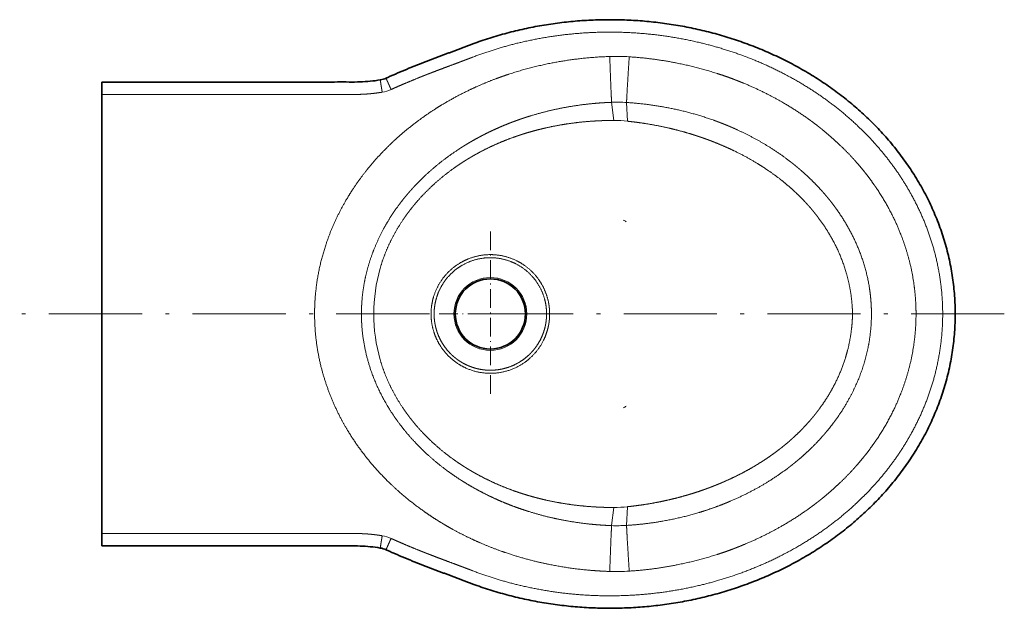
# Model space of a CAD drawing. Extents: x 34 to 379, y 43 to 279.
# Tile 1 of 7: x 131 to 258, y 43 to 118. Entities that reach past the tile are written whole.
import ezdxf

# ---------------------------------------------------------------- set-up
doc = ezdxf.new("R2010")
doc.units = 0
doc.linetypes.add('DASHDOT', pattern=[18.5, 12, -3, 0.5, -3])
doc.layers.get('0').update_dxf_attribs({"lineweight": 13})

# ---------------------------------------------------------------- blocks, each defined once
blk = doc.blocks.new('BLOCK62')
at = {"color": 7, "linetype": 'DASHDOT', "lineweight": 13}
for p, q in [((250, 53.04), (250, -53.04)), ((303.04, 0), (196.96, 0))]:
    blk.add_line(p, q, dxfattribs=at)
blk = doc.blocks.new('BLOCK63')
at = {"color": 7, "lineweight": 35, "ltscale": 0.2}
for p, q in [((0, 141.27), (0, 149.27)), ((0, -141.27), (0, -149.27))]:
    blk.add_line(p, q, dxfattribs=at)
at = {"color": 7, "lineweight": 35}
for q in [(0, 141.27), (0, -141.27)]:
    blk.add_line((0, 0), q, dxfattribs=at)
at = {"color": 7, "lineweight": 13, "ltscale": 0.293458}
for p, q in [((329.51, 124.54), (328.07, 136.19)), ((329.51, -124.54), (328.07, -136.19))]:
    blk.add_line(p, q, dxfattribs=at)
at = {"color": 7, "lineweight": 13, "ltscale": 0.30156}
for p, q in [((338.26, 124.02), (337.69, 136.07)), ((338.26, -124.02), (337.69, -136.07))]:
    blk.add_line(p, q, dxfattribs=at)
at = {"color": 7, "lineweight": 13, "ltscale": 3.6719e-05}
for p, q in [((337.49, 59.34), (337.49, 59.34)), ((337.49, -59.34), (337.49, -59.34))]:
    blk.add_line(p, q, dxfattribs=at)
at = {"color": 7, "lineweight": 13}
blk.add_circle((250, 0), 23.44, dxfattribs=at)
at = {"color": 7, "lineweight": 35}
blk.add_circle((250, 0), 22.56, dxfattribs=at)
at = {"color": 7, "lineweight": 13}
for centre, radius, start, end in [((331.07, 39.36), 126.41, 86.21025, 91.90168), ((176.66, 165.35), 22.94, 279.35384, 294.30183), ((331.64, 39.34), 96.92, 86.42059, 92.11029), ((328.77, 38.44), 86.11, 83.66806, 89.50515), ((327.32, 44.01), 18.39, 56.44178, 63.22964), ((327.32, -44.01), 18.39, 296.77036, 303.55822), ((328.77, -38.47), 86.07, 270.49368, 276.33341), ((331.64, -39.34), 96.92, 267.88971, 273.57941), ((176.66, -165.35), 22.94, 65.69817, 80.64616), ((331.07, -39.36), 126.41, 268.09832, 273.78975)]:
    blk.add_arc(centre, radius, start, end, dxfattribs=at)
at = {"color": 7, "lineweight": 35}
for centre, start, end in [((176.73, 165.35), 279.35529, 294.30374), ((176.73, -165.35), 65.69638, 80.64462)]:
    blk.add_arc(centre, 14.94, start, end, dxfattribs=at)
at = {"color": 7, "lineweight": 13}
for centre, major_axis, ratio, start_param, end_param in [((324.08, 2.8), (148.99, 4.8), 0.817545, 2.880763, 3.125166), ((324.35, -2.77), (149.27, -4.68), 0.816841, 3.157294, 3.401468)]:
    blk.add_ellipse(centre, major_axis=major_axis, ratio=ratio, start_param=start_param, end_param=end_param, dxfattribs=at)
at = {"color": 7, "lineweight": 35}
for points, knots in [([(235.96, 172.76), (239.56, 174.14), (246.81, 176.72), (257.86, 180.07), (269.05, 182.92), (280.36, 185.25), (291.75, 187.07), (303.22, 188.37), (314.74, 189.17), (326.27, 189.46), (337.81, 189.24), (349.32, 188.5), (360.79, 187.26), (372.19, 185.51), (383.5, 183.24), (394.7, 180.47), (405.75, 177.18), (416.65, 173.38), (427.36, 169.07), (437.85, 164.24), (448.1, 158.9), (458.08, 153.05), (467.75, 146.68), (477.08, 139.81), (486.03, 132.44), (494.56, 124.57), (502.63, 116.23), (510.19, 107.42), (517.22, 98.16), (523.66, 88.47), (529.47, 78.39), (534.61, 67.94), (539.04, 57.15), (542.72, 46.09), (545.62, 34.78), (547.72, 23.29), (548.98, 11.68), (549.26, 3.89), (549.26, 0)], [0, 0, 0, 0, 11.544206, 23.087244, 34.629173, 46.169916, 57.709344, 69.247372, 80.784056, 92.319504, 103.853642, 115.386458, 126.918073, 138.448772, 149.979042, 161.509615, 173.041527, 184.576189, 196.115473, 207.661659, 219.216121, 230.779253, 242.350981, 253.930968, 265.51876, 277.113903, 288.71601, 300.324791, 311.940225, 323.563165, 335.194051, 346.832857, 358.479562, 370.133832, 381.795144, 393.463253, 405.137266, 416.816102, 416.816102, 416.816102, 416.816102]), ([(235.96, 172.76), (235.21, 172.48), (233.72, 171.91), (231.5, 171.06), (229.28, 170.23), (227.06, 169.4), (224.84, 168.56), (222.61, 167.73), (220.38, 166.9), (218.15, 166.07), (215.92, 165.23), (213.69, 164.39), (211.46, 163.54), (209.24, 162.69), (207.04, 161.84), (204.83, 160.98), (202.62, 160.1), (200.4, 159.21), (198.18, 158.31), (195.98, 157.4), (193.78, 156.49), (191.59, 155.56), (189.4, 154.62), (187.23, 153.67), (185.05, 152.71), (183.6, 152.06), (182.88, 151.73)], [0, 0, 0, 0, 2.410931, 4.776538, 7.144224, 9.514189, 11.886987, 14.264024, 16.645113, 19.028813, 21.413172, 23.796531, 26.178273, 28.55964, 30.921142, 33.27123, 35.664444, 38.057757, 40.44896, 42.836626, 45.2196, 47.597898, 49.973031, 52.347581, 54.724701, 57.107659, 57.107659, 57.107659, 57.107659]), ([(0, 149.27), (2.31, 149.27), (6.93, 149.27), (13.86, 149.27), (20.8, 149.27), (27.73, 149.27), (34.66, 149.27), (41.59, 149.27), (48.52, 149.27), (55.46, 149.27), (62.39, 149.27), (69.32, 149.27), (76.25, 149.27), (83.19, 149.27), (90.12, 149.27), (97.05, 149.27), (103.99, 149.27), (110.92, 149.27), (119.02, 149.27), (129.99, 149.27), (141.23, 149.27), (151.54, 149.27), (158.96, 149.28), (166, 149.24), (172.67, 149.69), (177, 150.25), (179.16, 150.61)], [0, 0, 0, 0, 6.932011, 13.864021, 20.796032, 27.728043, 34.660053, 41.592064, 48.524075, 55.456085, 62.388888, 69.32169, 76.254493, 83.187296, 90.120098, 97.052901, 103.985704, 110.918506, 117.851308, 128.285152, 143.83471, 151.584779, 159.188228, 166.118302, 172.679338, 179.228639, 179.228639, 179.228639, 179.228639]), ([(235.96, -172.76), (239.56, -174.14), (246.81, -176.72), (257.86, -180.07), (269.05, -182.92), (280.36, -185.25), (291.75, -187.07), (303.22, -188.37), (314.74, -189.17), (326.27, -189.46), (337.81, -189.24), (349.32, -188.5), (360.79, -187.26), (372.19, -185.51), (383.5, -183.24), (394.7, -180.47), (405.75, -177.18), (416.65, -173.38), (427.36, -169.07), (437.85, -164.24), (448.1, -158.9), (458.08, -153.05), (467.75, -146.68), (477.08, -139.81), (486.03, -132.44), (494.56, -124.57), (502.63, -116.23), (510.19, -107.42), (517.22, -98.16), (523.66, -88.47), (529.47, -78.39), (534.61, -67.94), (539.04, -57.15), (542.72, -46.09), (545.62, -34.78), (547.72, -23.29), (548.98, -11.68), (549.26, -3.89), (549.26, 0)], [0, 0, 0, 0, 11.544224, 23.087262, 34.629191, 46.169934, 57.709362, 69.24739, 80.784074, 92.319522, 103.85366, 115.386477, 126.918092, 138.44879, 149.97906, 161.509633, 173.041546, 184.576207, 196.115492, 207.661677, 219.216139, 230.779271, 242.351, 253.930986, 265.518778, 277.113921, 288.716028, 300.324809, 311.940244, 323.563184, 335.194069, 346.832875, 358.479581, 370.13385, 381.795162, 393.463272, 405.137284, 416.816121, 416.816121, 416.816121, 416.816121]), ([(0, -149.27), (2.31, -149.27), (6.93, -149.27), (13.86, -149.27), (20.8, -149.27), (27.73, -149.27), (34.66, -149.27), (41.59, -149.27), (48.52, -149.27), (55.46, -149.27), (62.39, -149.27), (69.32, -149.27), (76.25, -149.27), (83.19, -149.27), (90.12, -149.27), (97.05, -149.27), (103.99, -149.27), (110.92, -149.27), (119.02, -149.27), (129.99, -149.27), (141.23, -149.27), (151.54, -149.27), (158.96, -149.28), (166, -149.24), (172.67, -149.69), (177, -150.25), (179.16, -150.61)], [0, 0, 0, 0, 6.932011, 13.864021, 20.796032, 27.728043, 34.660053, 41.592064, 48.524075, 55.456085, 62.388888, 69.32169, 76.254493, 83.187296, 90.120098, 97.052901, 103.985704, 110.918506, 117.851308, 128.285152, 143.83471, 151.584779, 159.188228, 166.118302, 172.679338, 179.228636, 179.228636, 179.228636, 179.228636]), ([(235.96, -172.76), (235.21, -172.48), (233.72, -171.91), (231.5, -171.06), (229.28, -170.23), (227.06, -169.4), (224.84, -168.56), (222.61, -167.73), (220.38, -166.9), (218.15, -166.07), (215.92, -165.23), (213.69, -164.39), (211.46, -163.54), (209.24, -162.69), (207.04, -161.84), (204.83, -160.98), (202.62, -160.1), (200.4, -159.21), (198.18, -158.31), (195.98, -157.4), (193.78, -156.49), (191.59, -155.56), (189.4, -154.62), (187.23, -153.67), (185.05, -152.71), (183.6, -152.06), (182.88, -151.73)], [0, 0, 0, 0, 2.410913, 4.776519, 7.144205, 9.514171, 11.886969, 14.264005, 16.645094, 19.028794, 21.413154, 23.796512, 26.178255, 28.559621, 30.921124, 33.271211, 35.664425, 38.057738, 40.448941, 42.836607, 45.219581, 47.59788, 49.973013, 52.347563, 54.724682, 57.107643, 57.107643, 57.107643, 57.107643])]:
    blk.add_open_spline(points, degree=3, knots=knots, dxfattribs=at)
at = {"color": 7, "lineweight": 13}
for points, knots in [([(541.19, 0), (541.19, 0.15), (541.19, 0.3), (541.19, 0.45), (541.14, 12.7), (539.88, 24.95), (537.43, 36.87), (531.01, 57.73), (521.25, 77.21), (516.32, 85.52), (505.41, 101.32), (492.51, 115.58), (485.67, 122.25), (469.08, 136.59), (450.72, 148.63), (439.9, 154.66), (418.34, 164.84), (395.66, 172.2), (384.56, 175.09), (359.58, 180.07), (334.13, 181.85), (320.1, 181.86), (295.03, 180.15), (270.4, 175.33), (259.65, 172.59), (249.08, 169.24), (238.75, 165.29)], [0, 0, 0, 0, 0, 0, 1.066264, 1.066264, 1.066264, 86.904004, 86.904004, 86.904004, 155.177429, 155.177429, 155.177429, 222.724134, 222.724134, 222.724134, 310.09855, 310.09855, 310.09855, 391.054771, 391.054771, 391.054771, 489.952255, 489.952255, 489.952255, 568.195471, 568.195471, 568.195471, 568.195471, 568.195471, 568.195471]), ([(136.86, 0), (136.86, 0.43), (136.86, 0.86), (136.86, 1.29), (136.87, 2.15), (136.89, 3.02), (136.9, 3.45), (136.93, 4.45), (136.96, 5.46), (136.99, 6.04), (137.04, 7.2), (137.11, 8.35), (137.14, 8.93), (137.97, 21.24), (140.15, 33.45), (143.45, 44.82), (149.69, 60.35), (157.92, 74.8), (160.5, 78.96), (164.65, 85.1), (169.13, 90.97), (170.68, 92.94), (176.39, 99.88), (182.54, 106.42), (187.19, 110.93), (194.04, 117), (201.24, 122.63), (203.38, 124.25), (208.86, 128.23), (214.51, 131.97), (217.98, 134.14), (226.35, 139.08), (235, 143.51), (240.1, 145.91), (246.6, 148.7), (253.2, 151.23), (254.54, 151.73), (257.25, 152.71), (259.97, 153.65), (261.34, 154.11), (274.49, 158.41), (287.93, 161.68), (300.16, 163.8), (312.69, 165.13), (325.27, 165.64), (325.41, 165.65), (325.69, 165.66), (325.98, 165.67), (326.09, 165.67), (326.31, 165.68), (326.53, 165.69), (326.66, 165.69), (326.77, 165.7), (326.87, 165.7)], [0, 0, 0, 0, 0, 0, 2.874378, 2.874378, 2.874378, 5.75233, 5.75233, 5.75233, 9.609333, 9.609333, 9.609333, 13.466336, 13.466336, 13.466336, 91.93515, 91.93515, 91.93515, 124.709087, 124.709087, 124.709087, 141.545061, 141.545061, 141.545061, 185.144898, 185.144898, 185.144898, 203.162844, 203.162844, 203.162844, 230.825548, 230.825548, 230.825548, 268.921479, 268.921479, 268.921479, 278.631619, 278.631619, 278.631619, 288.413651, 288.413651, 288.413651, 372.413715, 372.413715, 372.413715, 373.61447, 373.61447, 373.61447, 374.366606, 374.366606, 374.366606, 375.078494, 375.078494, 375.078494, 375.078494, 375.078494, 375.078494]), ([(186.1, 144.44), (188.94, 145.73), (191.79, 146.98), (194.64, 148.21), (198.76, 149.94), (202.92, 151.63), (204.18, 152.14), (205.69, 152.74), (207.2, 153.34), (207.53, 153.47), (208.46, 153.84), (209.38, 154.2), (210, 154.44), (210.83, 154.76), (211.67, 155.08), (211.82, 155.14), (215.11, 156.4), (218.41, 157.65), (221.61, 158.85), (225.55, 160.32), (229.49, 161.79), (230.26, 162.08), (232.15, 162.79), (234.05, 163.5), (235.17, 163.93), (236.39, 164.39), (237.6, 164.85), (237.69, 164.89), (237.95, 164.98), (238.21, 165.08), (238.39, 165.15), (238.57, 165.22), (238.75, 165.29)], [0, 0, 0, 0, 0, 0, 22.12896, 22.12896, 22.12896, 31.756701, 31.756701, 31.756701, 33.609576, 33.609576, 33.609576, 38.800539, 38.800539, 38.800539, 39.933513, 39.933513, 39.933513, 63.763476, 63.763476, 63.763476, 69.546132, 69.546132, 69.546132, 78.028164, 78.028164, 78.028164, 78.68068, 78.68068, 78.68068, 79.978793, 79.978793, 79.978793, 79.978793, 79.978793, 79.978793]), ([(326.87, 165.7), (327.05, 160.19), (327.25, 154.68), (327.45, 149.34), (327.72, 142.71), (327.94, 138.3), (327.99, 137.36), (328.04, 136.65), (328.07, 136.19)], [0, 0, 0, 0, 0, 0, 39.967293, 39.967293, 39.967293, 53.546989, 53.546989, 53.546989, 53.546989, 53.546989, 53.546989]), ([(339.42, 165.49), (339.06, 160.01), (338.7, 154.52), (338.38, 149.21), (337.99, 142.6), (337.77, 138.18), (337.73, 137.25), (337.7, 136.53), (337.69, 136.07)], [0, 0, 0, 0, 0, 0, 39.116714, 39.116714, 39.116714, 52.059116, 52.059116, 52.059116, 52.059116, 52.059116, 52.059116]), ([(339.42, 165.49), (349.93, 164.8), (360.41, 163.52), (370.79, 161.67), (383.92, 158.58), (396.79, 154.52), (399.59, 153.59), (403.06, 152.37), (406.51, 151.08), (407.19, 150.83), (408.55, 150.3), (409.91, 149.77), (410.58, 149.5), (411.93, 148.96), (413.28, 148.41), (413.94, 148.13), (422.4, 144.56), (430.69, 140.55), (438.12, 136.47), (447.07, 130.96), (455.62, 124.86), (457.27, 123.65), (459.44, 122.02), (461.58, 120.35), (462.1, 119.93), (463.15, 119.09), (464.2, 118.25), (464.72, 117.82), (468.77, 114.48), (472.71, 110.99), (476.05, 107.83), (480.65, 103.2), (485.02, 98.37), (486.28, 96.93), (488.76, 94.04), (491.15, 91.07), (492.32, 89.59), (494.96, 86.11), (497.49, 82.55), (498.88, 80.5), (505.44, 70.48), (511.04, 59.82), (514.82, 51.02), (519.91, 35.78), (522.79, 20.01), (523.58, 13.57), (524, 7.03), (524.02, 0.5), (524.02, 0.44), (524.02, 0.31), (524.02, 0.18), (524.02, 0.12), (524.02, 0.06), (524.02, 0)], [0, 0, 0, 0, 0, 0, 75.401338, 75.401338, 75.401338, 96.441385, 96.441385, 96.441385, 101.643274, 101.643274, 101.643274, 106.821709, 106.821709, 106.821709, 111.978387, 111.978387, 111.978387, 172.093541, 172.093541, 172.093541, 186.568383, 186.568383, 186.568383, 191.335524, 191.335524, 191.335524, 196.075507, 196.075507, 196.075507, 228.518618, 228.518618, 228.518618, 242.058816, 242.058816, 242.058816, 255.378074, 255.378074, 255.378074, 272.7989, 272.7989, 272.7989, 339.531118, 339.531118, 339.531118, 384.756764, 384.756764, 384.756764, 385.225623, 385.225623, 385.225623, 385.676542, 385.676542, 385.676542, 385.676542, 385.676542, 385.676542]), ([(179.16, 150.61), (179.15, 150.61), (179.16, 150.56), (179.17, 150.46), (179.22, 150.03), (179.34, 149.25), (179.44, 148.63), (179.66, 147.16), (179.93, 145.5), (180.08, 144.58), (180.23, 143.65), (180.39, 142.71)], [0, 0, 0, 0, 0, 0, 2.862081, 2.862081, 2.862081, 8.677535, 8.677535, 8.677535, 15.414257, 15.414257, 15.414257, 15.414257, 15.414257, 15.414257]), ([(182.88, 151.73), (182.88, 151.73), (182.89, 151.68), (182.93, 151.58), (183.1, 151.17), (183.42, 150.43), (183.68, 149.85), (184.28, 148.5), (184.96, 146.97), (185.34, 146.14), (185.72, 145.29), (186.1, 144.44)], [0, 0, 0, 0, 0, 0, 2.952686, 2.952686, 2.952686, 8.78934, 8.78934, 8.78934, 15.418698, 15.418698, 15.418698, 15.418698, 15.418698, 15.418698]), ([(180.39, 142.71), (178.12, 142.34), (175.84, 142.03), (173.55, 141.77), (171.14, 141.57), (168.72, 141.44), (168.58, 141.43), (168.2, 141.41), (167.83, 141.39), (167.57, 141.38), (167.2, 141.36), (166.82, 141.35), (166.7, 141.34), (166.32, 141.33), (165.95, 141.32), (165.7, 141.31), (165.2, 141.3), (164.7, 141.29), (164.45, 141.28), (164.05, 141.28), (163.66, 141.27), (163.63, 141.27), (163.41, 141.27), (163.2, 141.27), (163.14, 141.27), (163.02, 141.27), (162.89, 141.27), (162.83, 141.27), (162.38, 141.27), (161.93, 141.27), (161.61, 141.27), (160.83, 141.27), (160.04, 141.27), (159.65, 141.27), (158.85, 141.27), (158.06, 141.27), (157.72, 141.27), (157.23, 141.27), (156.75, 141.27), (156.68, 141.27), (156.5, 141.27), (156.3, 141.27), (156.2, 141.27), (156, 141.27), (155.79, 141.27), (155.69, 141.27), (155.49, 141.27), (155.3, 141.27), (155.2, 141.27), (155.04, 141.27), (154.89, 141.27), (154.81, 141.27), (153.46, 141.27), (152.1, 141.27), (150.83, 141.27), (149.27, 141.27), (147.72, 141.27), (147.48, 141.27), (146.65, 141.27), (145.76, 141.27), (145.13, 141.27), (143.84, 141.27), (142.47, 141.27), (141.78, 141.27), (139.7, 141.27), (137.56, 141.27), (136.14, 141.27), (133.27, 141.27), (130.41, 141.27), (128.99, 141.27), (126.86, 141.27), (124.79, 141.27), (124.1, 141.27), (122.76, 141.27), (121.48, 141.27), (120.86, 141.27), (119.97, 141.27), (119.15, 141.27), (118.92, 141.27), (94.97, 141.27), (71.02, 141.27), (47.35, 141.27), (23.67, 141.27), (0, 141.27)], [0, 0, 0, 0, 0, 0, 16.777354, 16.777354, 16.777354, 17.669514, 17.669514, 17.669514, 19.507093, 19.507093, 19.507093, 20.413367, 20.413367, 20.413367, 22.225913, 22.225913, 22.225913, 24.038261, 24.038261, 24.038261, 25.113367, 25.113367, 25.113367, 25.566461, 25.566461, 25.566461, 26.019556, 26.019556, 26.019556, 28.870861, 28.870861, 28.870861, 31.622044, 31.622044, 31.622044, 34.60531, 34.60531, 34.60531, 35.213813, 35.213813, 35.213813, 35.792786, 35.792786, 35.792786, 36.37342, 36.37342, 36.37342, 36.942872, 36.942872, 36.942872, 37.518583, 37.518583, 37.518583, 46.934075, 46.934075, 46.934075, 48.984106, 48.984106, 48.984106, 52.976559, 52.976559, 52.976559, 56.970221, 56.970221, 56.970221, 64.793379, 64.793379, 64.793379, 72.616628, 72.616628, 72.616628, 76.55758, 76.55758, 76.55758, 80.497246, 80.497246, 80.497246, 82.530049, 82.530049, 82.530049, 257.202808, 257.202808, 257.202808, 257.202808, 257.202808, 257.202808]), ([(167.02, 0), (167.02, 0.03), (167.02, 0.06), (167.02, 0.1), (167.02, 0.16), (167.02, 0.23), (167.02, 0.26), (167.02, 2.33), (167.08, 4.41), (167.18, 6.45), (167.7, 13.65), (168.81, 20.78), (169.91, 25.85), (171.85, 32.89), (174.35, 39.78), (175.12, 41.75), (178.02, 48.74), (181.47, 55.51), (184.23, 60.25), (187.64, 65.47), (191.34, 70.46), (191.79, 71.06), (193.36, 73.12), (195.01, 75.17), (196.2, 76.61), (197.77, 78.45), (199.37, 80.23), (199.74, 80.64), (200.48, 81.45), (201.23, 82.26), (201.61, 82.66), (206.64, 87.96), (212.01, 92.96), (217.26, 97.33), (222.98, 101.59), (228.9, 105.52), (229.14, 105.68), (229.61, 105.98), (230.07, 106.29), (230.31, 106.44), (231.11, 106.96), (231.9, 107.46), (232.45, 107.81), (233.72, 108.6), (235, 109.37), (235.73, 109.81), (236.67, 110.37), (237.63, 110.93), (237.82, 111.03), (240.04, 112.32), (242.3, 113.56), (244.4, 114.67), (247.09, 116.04), (249.81, 117.35), (250.4, 117.63), (253.16, 118.93), (255.96, 120.17), (258.18, 121.12), (260.83, 122.2), (263.49, 123.22), (263.92, 123.39), (264.89, 123.75), (265.87, 124.11), (266.43, 124.32), (267.84, 124.83), (269.27, 125.33), (270.13, 125.63), (271.75, 126.17), (273.36, 126.69), (274.11, 126.93), (275.27, 127.29), (276.41, 127.64), (276.77, 127.75), (284.12, 129.95), (291.56, 131.79), (298.66, 133.2), (307.19, 134.52), (315.84, 135.39), (317.24, 135.52), (320.1, 135.76), (322.96, 135.95), (324.42, 136.03), (325.92, 136.11), (327.43, 136.17), (327.47, 136.17), (327.62, 136.18), (327.77, 136.18), (327.89, 136.19), (327.98, 136.19), (328.07, 136.19)], [0, 0, 0, 0, 0, 0, 0.284029, 0.284029, 0.284029, 0.568058, 0.568058, 0.568058, 18.464805, 18.464805, 18.464805, 63.856715, 63.856715, 63.856715, 82.279158, 82.279158, 82.279158, 129.661288, 129.661288, 129.661288, 136.199602, 136.199602, 136.199602, 152.024524, 152.024524, 152.024524, 156.783288, 156.783288, 156.783288, 161.536888, 161.536888, 161.536888, 220.194608, 220.194608, 220.194608, 222.587034, 222.587034, 222.587034, 224.986042, 224.986042, 224.986042, 230.895139, 230.895139, 230.895139, 238.679391, 238.679391, 238.679391, 240.44774, 240.44774, 240.44774, 260.807077, 260.807077, 260.807077, 266.353771, 266.353771, 266.353771, 286.983225, 286.983225, 286.983225, 290.74247, 290.74247, 290.74247, 295.837298, 295.837298, 295.837298, 303.239235, 303.239235, 303.239235, 309.715896, 309.715896, 309.715896, 313.431733, 313.431733, 313.431733, 375.37086, 375.37086, 375.37086, 387.297349, 387.297349, 387.297349, 399.643061, 399.643061, 399.643061, 400.067452, 400.067452, 400.067452, 400.861491, 400.861491, 400.861491, 400.861491, 400.861491, 400.861491]), ([(337.69, 136.07), (348.93, 135.37), (360.14, 133.92), (371.18, 131.72), (382.62, 128.62), (393.83, 124.65), (394.41, 124.44), (395.27, 124.13), (396.14, 123.81), (396.39, 123.71), (396.98, 123.49), (397.57, 123.27), (397.87, 123.16), (398.59, 122.88), (399.32, 122.59), (399.75, 122.42), (400.44, 122.15), (401.11, 121.88), (401.37, 121.78), (401.88, 121.57), (402.39, 121.36), (402.63, 121.26), (403.4, 120.94), (404.2, 120.61), (404.74, 120.37), (405.75, 119.94), (406.73, 119.51), (407.18, 119.31), (407.73, 119.06), (408.29, 118.81), (408.41, 118.76), (415.33, 115.62), (422.09, 112.13), (428.51, 108.37), (435.4, 103.83), (441.98, 98.88), (442.65, 98.37), (443.6, 97.63), (444.55, 96.88), (444.84, 96.65), (445.48, 96.14), (446.09, 95.65), (446.42, 95.38), (447.06, 94.85), (447.73, 94.3), (448.05, 94.03), (448.47, 93.68), (448.88, 93.33), (448.96, 93.26), (449.21, 93.04), (449.46, 92.83), (449.63, 92.69), (451.94, 90.7), (454.19, 88.65), (456.22, 86.72), (459.32, 83.63), (462.3, 80.43), (463.37, 79.26), (464.67, 77.77), (465.96, 76.27), (466.19, 75.99), (467.35, 74.61), (468.5, 73.2), (469.39, 72.07), (470.44, 70.71), (471.45, 69.35), (471.61, 69.12), (471.94, 68.67), (472.27, 68.22), (472.44, 68), (478.59, 59.46), (483.91, 50.3), (488.13, 40.89), (491.89, 29.16), (493.99, 17.12), (494.29, 15.08), (494.8, 11.02), (495.12, 6.94), (495.24, 4.9), (495.3, 2.82), (495.32, 0.73), (495.32, 0.69), (495.32, 0.61), (495.32, 0.52), (495.32, 0.48), (495.32, 0.35), (495.32, 0.24), (495.32, 0.17), (495.32, 0.08), (495.32, 0)], [0, 0, 0, 0, 0, 0, 95.517427, 95.517427, 95.517427, 100.682645, 100.682645, 100.682645, 103.329113, 103.329113, 103.329113, 105.89438, 105.89438, 105.89438, 109.597978, 109.597978, 109.597978, 111.9046, 111.9046, 111.9046, 114.236025, 114.236025, 114.236025, 118.831638, 118.831638, 118.831638, 122.843898, 122.843898, 122.843898, 123.966325, 123.966325, 123.966325, 186.832577, 186.832577, 186.832577, 193.954255, 193.954255, 193.954255, 197.091299, 197.091299, 197.091299, 201.210906, 201.210906, 201.210906, 204.880325, 204.880325, 204.880325, 205.804494, 205.804494, 205.804494, 207.652828, 207.652828, 207.652828, 231.641186, 231.641186, 231.641186, 245.126622, 245.126622, 245.126622, 248.487571, 248.487571, 248.487571, 260.395268, 260.395268, 260.395268, 262.764615, 262.764615, 262.764615, 265.133963, 265.133963, 265.133963, 352.456384, 352.456384, 352.456384, 370.120985, 370.120985, 370.120985, 387.672116, 387.672116, 387.672116, 388.038811, 388.038811, 388.038811, 388.405506, 388.405506, 388.405506, 389.149243, 389.149243, 389.149243, 389.149243, 389.149243, 389.149243]), ([(179.11, 29.57), (181.1, 36.42), (183.68, 43.09), (186.81, 49.56), (190.72, 56.26), (195.22, 62.67), (195.53, 63.11), (196.15, 63.97), (196.78, 64.83), (197.1, 65.26), (198.29, 66.84), (199.5, 68.39), (200.41, 69.52), (202.01, 71.44), (203.67, 73.34), (204.38, 74.13), (208.8, 78.98), (213.58, 83.59), (217.83, 87.3), (223.22, 91.53), (228.92, 95.48), (229.89, 96.13), (231.84, 97.43), (233.83, 98.69), (234.83, 99.32), (236.36, 100.24), (237.9, 101.15), (238.42, 101.45), (239.46, 102.05), (240.5, 102.64), (241.03, 102.93), (242.08, 103.51), (243.15, 104.08), (243.68, 104.37), (244.76, 104.93), (245.83, 105.48), (246.37, 105.75), (250.96, 108.05), (255.66, 110.17), (259.89, 111.91), (264.61, 113.66), (269.39, 115.24), (269.8, 115.37), (270.61, 115.63), (271.43, 115.89), (271.84, 116.02), (273.06, 116.4), (274.29, 116.77), (275.11, 117.01), (277.71, 117.75), (280.33, 118.45), (282.12, 118.9), (284.49, 119.47), (286.87, 120), (287.49, 120.13), (292.92, 121.29), (298.38, 122.25), (303.24, 122.94), (309.5, 123.63), (315.82, 124.09), (317.2, 124.17), (319.06, 124.28), (320.93, 124.36), (321.36, 124.38), (322.31, 124.41), (323.29, 124.44), (323.77, 124.46), (325.06, 124.49), (326.34, 124.52), (327.14, 124.53), (328, 124.54), (328.86, 124.54), (328.94, 124.54), (329.11, 124.54), (329.28, 124.54), (329.34, 124.54), (329.43, 124.54), (329.51, 124.54)], [0, 0, 0, 0, 0, 0, 68.573814, 68.573814, 68.573814, 73.567717, 73.567717, 73.567717, 78.565085, 78.565085, 78.565085, 92.091097, 92.091097, 92.091097, 101.901884, 101.901884, 101.901884, 152.523123, 152.523123, 152.523123, 162.732096, 162.732096, 162.732096, 173.057759, 173.057759, 173.057759, 178.260131, 178.260131, 178.260131, 183.462504, 183.462504, 183.462504, 188.687789, 188.687789, 188.687789, 193.913383, 193.913383, 193.913383, 232.991123, 232.991123, 232.991123, 236.619108, 236.619108, 236.619108, 240.247093, 240.247093, 240.247093, 247.43178, 247.43178, 247.43178, 262.771032, 262.771032, 262.771032, 268.117924, 268.117924, 268.117924, 309.91578, 309.91578, 309.91578, 321.613187, 321.613187, 321.613187, 325.632715, 325.632715, 325.632715, 329.562932, 329.562932, 329.562932, 336.07163, 336.07163, 336.07163, 336.759417, 336.759417, 336.759417, 337.478267, 337.478267, 337.478267, 337.478267, 337.478267, 337.478267]), ([(338.26, 124.02), (342.03, 123.64), (345.8, 123.17), (349.56, 122.62), (357.98, 121.2), (366.36, 119.35), (370.97, 118.2), (376.47, 116.66), (381.93, 114.93), (382.82, 114.64), (384.59, 114.06), (386.36, 113.45), (387.24, 113.14), (388.98, 112.52), (390.72, 111.88), (391.58, 111.56), (393.28, 110.91), (394.98, 110.23), (395.83, 109.89), (400.75, 107.88), (405.61, 105.69), (409.59, 103.75), (417.19, 99.76), (424.55, 95.27), (428.04, 92.99), (433.39, 89.23), (438.56, 85.16), (440.4, 83.65), (443.94, 80.62), (447.37, 77.42), (449.02, 75.82), (451.68, 73.12), (454.24, 70.32), (455.23, 69.21), (456.69, 67.53), (458.1, 65.81), (458.56, 65.24), (459.48, 64.1), (460.37, 62.95), (460.81, 62.38), (461.68, 61.22), (462.53, 60.06), (462.95, 59.48), (466.15, 54.95), (469.09, 50.22), (471.45, 45.95), (476.41, 35.62), (479.97, 24.62), (481.5, 18.14), (482.54, 11.21), (482.98, 4.22), (483, 3.89), (483.02, 3.4), (483.05, 2.91), (483.05, 2.75), (483.07, 2.42), (483.08, 2.1), (483.09, 1.93), (483.1, 1.45), (483.12, 0.96), (483.13, 0.64), (483.13, 0.32), (483.14, 0)], [0, 0, 0, 0, 0, 0, 25.350994, 25.350994, 25.350994, 56.754617, 56.754617, 56.754617, 62.900372, 62.900372, 62.900372, 68.96185, 68.96185, 68.96185, 74.943286, 74.943286, 74.943286, 80.844908, 80.844908, 80.844908, 109.350875, 109.350875, 109.350875, 135.942693, 135.942693, 135.942693, 150.90722, 150.90722, 150.90722, 165.304844, 165.304844, 165.304844, 174.599353, 174.599353, 174.599353, 179.160826, 179.160826, 179.160826, 183.660266, 183.660266, 183.660266, 188.091478, 188.091478, 188.091478, 217.882446, 217.882446, 217.882446, 257.979653, 257.979653, 257.979653, 259.945678, 259.945678, 259.945678, 260.928696, 260.928696, 260.928696, 261.911715, 261.911715, 261.911715, 263.838273, 263.838273, 263.838273, 263.838273, 263.838273, 263.838273]), ([(211.83, 0), (211.83, 3.64), (212.27, 7.28), (213.14, 10.85), (215.56, 17.33), (219.36, 23.1), (221.42, 25.61), (226.35, 30.45), (232.23, 34.08), (235.56, 35.63), (242.53, 37.89), (249.83, 38.45), (253.5, 38.29), (260.72, 37.11), (267.46, 34.27), (270.65, 32.45), (276.52, 28.09), (281.21, 22.47), (283.21, 19.39), (285.96, 13.77), (287.53, 7.73), (287.96, 5.17), (288.17, 2.59), (288.17, 0)], [0, 0, 0, 0, 0, 0, 25.503741, 25.503741, 25.503741, 48.167889, 48.167889, 48.167889, 73.655705, 73.655705, 73.655705, 99.14163, 99.14163, 99.14163, 124.621259, 124.621259, 124.621259, 150.09528, 150.09528, 150.09528, 168.214693, 168.214693, 168.214693, 168.214693, 168.214693, 168.214693]), ([(213.8, 0), (213.8, 3.54), (214.24, 7.08), (215.11, 10.56), (217.1, 15.74), (220.02, 20.42), (221.17, 22.02), (224.7, 26.27), (228.98, 29.79), (232, 31.71), (238.44, 34.76), (245.44, 36.18), (249, 36.45), (256.13, 36.12), (262.96, 34.09), (266.24, 32.66), (272.03, 29.22), (276.88, 24.57), (278.91, 22.14), (282.6, 16.6), (284.95, 10.36), (285.79, 6.95), (286.2, 3.48), (286.2, 0)], [0, 0, 0, 0, 0, 0, 25.501755, 25.501755, 25.501755, 39.665245, 39.665245, 39.665245, 65.162711, 65.162711, 65.162711, 90.653812, 90.653812, 90.653812, 116.148124, 116.148124, 116.148124, 138.817032, 138.817032, 138.817032, 163.837571, 163.837571, 163.837571, 163.837571, 163.837571, 163.837571]), ([(136.86, 0), (136.86, -0.03), (136.86, -0.07), (136.86, -0.1), (136.86, -0.66), (136.86, -1.21), (136.87, -1.73), (137.04, -12.78), (138.3, -23.8), (140.49, -34.17), (145.8, -51.3), (153.57, -67.38), (157.15, -73.79), (162.79, -82.63), (169.1, -90.96), (171.06, -93.43), (177.7, -101.4), (184.92, -108.83), (190.21, -113.74), (198.33, -120.58), (206.9, -126.82), (209.69, -128.76), (213.67, -131.4), (217.72, -133.92), (218.9, -134.64), (221.28, -136.06), (223.68, -137.43), (224.89, -138.12), (231.08, -141.53), (237.42, -144.67), (242.59, -147.02), (249.86, -150.04), (257.25, -152.72), (259.3, -153.43), (269.09, -156.71), (279.05, -159.42), (287.01, -161.2), (299.67, -163.46), (312.46, -164.86), (317.16, -165.25), (321.92, -165.53), (326.69, -165.69), (326.76, -165.7), (326.81, -165.7), (326.87, -165.7)], [0, 0, 0, 0, 0, 0, 0.241871, 0.241871, 0.241871, 3.869912, 3.869912, 3.869912, 77.609862, 77.609862, 77.609862, 129.010225, 129.010225, 129.010225, 151.287764, 151.287764, 151.287764, 202.292322, 202.292322, 202.292322, 226.352259, 226.352259, 226.352259, 236.143381, 236.143381, 236.143381, 246.036051, 246.036051, 246.036051, 286.442524, 286.442524, 286.442524, 301.914181, 301.914181, 301.914181, 360.046353, 360.046353, 360.046353, 393.576477, 393.576477, 393.576477, 393.983944, 393.983944, 393.983944, 393.983944, 393.983944, 393.983944]), ([(211.83, 0), (211.83, -0.41), (211.84, -0.81), (211.85, -1.22), (211.9, -2.63), (212.03, -4.04), (212.15, -5.04), (212.98, -10.44), (214.76, -15.66), (216.83, -19.66), (222.07, -26.95), (229.17, -32.45), (233.09, -34.67), (241.48, -37.88), (250.43, -38.58), (254.92, -38.27), (263.69, -36.35), (271.55, -32.02), (275.13, -29.29), (280.54, -23.74), (284.4, -17.07), (285.72, -14.09), (286.83, -10.62), (287.53, -7.05), (287.6, -6.65), (287.8, -5.46), (287.95, -4.26), (288.03, -3.46), (288.12, -2.28), (288.16, -1.11), (288.17, -0.74), (288.17, -0.37), (288.17, 0)], [0, 0, 0, 0, 0, 0, 3.521377, 3.521377, 3.521377, 12.306416, 12.306416, 12.306416, 50.936833, 50.936833, 50.936833, 89.552321, 89.552321, 89.552321, 128.161788, 128.161788, 128.161788, 166.754292, 166.754292, 166.754292, 194.812556, 194.812556, 194.812556, 198.318687, 198.318687, 198.318687, 205.32939, 205.32939, 205.32939, 208.537816, 208.537816, 208.537816, 208.537816, 208.537816, 208.537816]), ([(167.02, 0), (167.02, -0.36), (167.02, -0.73), (167.02, -1.09), (167.03, -1.81), (167.05, -2.54), (167.05, -2.9), (167.08, -3.78), (167.11, -4.65), (167.14, -5.16), (167.19, -6.19), (167.25, -7.21), (167.29, -7.72), (168.02, -17.6), (169.86, -27.39), (172.59, -36.49), (177.49, -48.32), (183.86, -59.43), (185.6, -62.24), (189.31, -67.84), (193.37, -73.2), (195.51, -75.86), (200.83, -82.04), (206.58, -87.84), (210.06, -91.09), (215.54, -95.8), (221.29, -100.2), (223.27, -101.66), (227.34, -104.53), (231.52, -107.26), (233.66, -108.59), (238.03, -111.21), (242.5, -113.67), (244.78, -114.87), (249.43, -117.21), (254.17, -119.39), (256.58, -120.45), (260.24, -121.97), (263.95, -123.4), (265.2, -123.87), (268.99, -125.26), (272.82, -126.55), (275.4, -127.36), (283.29, -129.71), (291.31, -131.65), (296.74, -132.76), (305.91, -134.32), (315.18, -135.37), (318.93, -135.71), (322.83, -135.97), (326.74, -136.14), (326.98, -136.15), (327.2, -136.16), (327.43, -136.17), (327.51, -136.17), (327.67, -136.18), (327.83, -136.19), (327.91, -136.19), (328, -136.19), (328.07, -136.19)], [0, 0, 0, 0, 0, 0, 2.730876, 2.730876, 2.730876, 5.458787, 5.458787, 5.458787, 9.314296, 9.314296, 9.314296, 13.169804, 13.169804, 13.169804, 83.801723, 83.801723, 83.801723, 108.333751, 108.333751, 108.333751, 133.650025, 133.650025, 133.650025, 168.688454, 168.688454, 168.688454, 186.749573, 186.749573, 186.749573, 205.201693, 205.201693, 205.201693, 224.059272, 224.059272, 224.059272, 243.234534, 243.234534, 243.234534, 252.943784, 252.943784, 252.943784, 272.628393, 272.628393, 272.628393, 312.859388, 312.859388, 312.859388, 340.054987, 340.054987, 340.054987, 341.098573, 341.098573, 341.098573, 341.683783, 341.683783, 341.683783, 342.268993, 342.268993, 342.268993, 342.268993, 342.268993, 342.268993]), ([(213.8, 0), (213.8, -0.78), (213.82, -1.57), (213.87, -2.36), (214.03, -4.32), (214.32, -6.29), (214.55, -7.44), (214.95, -9.15), (215.45, -10.82), (215.63, -11.38), (216.64, -14.32), (217.98, -17.17), (219.28, -19.4), (221.47, -22.48), (224, -25.23), (224.84, -26.06), (225.91, -27.05), (227.03, -27.98), (227.26, -28.17), (227.72, -28.53), (228.18, -28.89), (228.42, -29.06), (229.74, -30.04), (231.12, -30.93), (232.26, -31.6), (234.4, -32.72), (236.52, -33.62), (237.51, -34), (239.58, -34.71), (241.7, -35.27), (242.83, -35.52), (244.88, -35.88), (247.02, -36.1), (247.95, -36.16), (249.48, -36.22), (251.01, -36.2), (251.59, -36.18), (254.49, -36.02), (257.38, -35.56), (259.69, -35.01), (264.04, -33.57), (268.11, -31.47), (269.95, -30.33), (272.64, -28.38), (275.06, -26.17), (275.89, -25.35), (277.74, -23.38), (279.4, -21.21), (280.3, -19.92), (282.16, -16.88), (283.63, -13.62), (284.32, -11.78), (285.04, -9.37), (285.54, -6.92), (285.65, -6.34), (285.91, -4.74), (286.09, -3.12), (286.16, -2.08), (286.2, -1.04), (286.2, 0)], [0, 0, 0, 0, 0, 0, 6.748125, 6.748125, 6.748125, 16.763433, 16.763433, 16.763433, 21.773542, 21.773542, 21.773542, 43.509449, 43.509449, 43.509449, 53.502261, 53.502261, 53.502261, 56.0201, 56.0201, 56.0201, 58.537939, 58.537939, 58.537939, 70.18266, 70.18266, 70.18266, 80.338042, 80.338042, 80.338042, 91.28303, 91.28303, 91.28303, 99.484011, 99.484011, 99.484011, 104.469485, 104.469485, 104.469485, 124.400252, 124.400252, 124.400252, 142.435766, 142.435766, 142.435766, 152.43476, 152.43476, 152.43476, 165.796024, 165.796024, 165.796024, 182.324109, 182.324109, 182.324109, 187.357288, 187.357288, 187.357288, 196.307164, 196.307164, 196.307164, 196.307164, 196.307164, 196.307164]), ([(541.19, 0), (541.19, -0.15), (541.19, -0.3), (541.19, -0.45), (541.14, -12.7), (539.88, -24.95), (537.43, -36.87), (531.01, -57.73), (521.25, -77.21), (516.32, -85.52), (505.41, -101.32), (492.51, -115.58), (485.67, -122.25), (469.08, -136.59), (450.72, -148.63), (439.9, -154.66), (418.34, -164.84), (395.66, -172.2), (384.56, -175.09), (359.58, -180.07), (334.13, -181.85), (320.1, -181.86), (295.03, -180.15), (270.4, -175.33), (259.65, -172.59), (249.08, -169.24), (238.75, -165.29)], [0, 0, 0, 0, 0, 0, 1.066264, 1.066264, 1.066264, 86.904004, 86.904004, 86.904004, 155.177429, 155.177429, 155.177429, 222.724134, 222.724134, 222.724134, 310.09855, 310.09855, 310.09855, 391.054771, 391.054771, 391.054771, 489.952255, 489.952255, 489.952255, 568.195471, 568.195471, 568.195471, 568.195471, 568.195471, 568.195471]), ([(337.69, -136.07), (345.23, -135.6), (352.74, -134.8), (360.21, -133.65), (372.15, -131.26), (383.87, -127.99), (388.28, -126.62), (393.52, -124.82), (398.7, -122.84), (399.54, -122.51), (401.23, -121.84), (402.91, -121.15), (403.75, -120.8), (411.84, -117.36), (419.73, -113.45), (426.59, -109.57), (433.9, -104.87), (440.86, -99.72), (441.54, -99.21), (442.87, -98.2), (444.19, -97.17), (444.84, -96.65), (446.14, -95.61), (447.42, -94.56), (448.06, -94.03), (451.16, -91.41), (454.17, -88.68), (456.52, -86.45), (460.45, -82.5), (464.18, -78.36), (465.72, -76.59), (468.19, -73.61), (470.56, -70.55), (471.48, -69.32), (476.69, -62.17), (481.29, -54.61), (484.63, -48.1), (490.14, -34.97), (493.55, -21.23), (494.68, -14.43), (495.28, -7.5), (495.32, -0.56), (495.32, -0.49), (495.32, -0.35), (495.32, -0.21), (495.32, -0.14), (495.32, -0.07), (495.32, 0)], [0, 0, 0, 0, 0, 0, 55.003069, 55.003069, 55.003069, 88.737996, 88.737996, 88.737996, 95.384104, 95.384104, 95.384104, 101.970926, 101.970926, 101.970926, 159.424606, 159.424606, 159.424606, 165.596461, 165.596461, 165.596461, 171.723272, 171.723272, 171.723272, 177.792854, 177.792854, 177.792854, 201.557656, 201.557656, 201.557656, 218.889428, 218.889428, 218.889428, 230.227838, 230.227838, 230.227838, 284.436813, 284.436813, 284.436813, 336.020116, 336.020116, 336.020116, 336.561684, 336.561684, 336.561684, 337.103251, 337.103251, 337.103251, 337.103251, 337.103251, 337.103251]), ([(338.26, -124.02), (341.55, -123.69), (344.84, -123.29), (348.14, -122.83), (353.33, -121.99), (358.49, -121), (360.37, -120.62), (364.1, -119.82), (367.82, -118.93), (369.67, -118.47), (374.24, -117.27), (378.79, -115.94), (381.5, -115.09), (385.06, -113.92), (388.62, -112.65), (389.49, -112.34), (390.64, -111.91), (391.8, -111.47), (392.08, -111.36), (392.64, -111.15), (393.2, -110.93), (393.51, -110.81), (394.27, -110.52), (395.04, -110.21), (395.54, -110.01), (396.64, -109.56), (397.76, -109.1), (398.37, -108.84), (399.58, -108.33), (400.76, -107.81), (401.33, -107.56), (402.21, -107.17), (403.09, -106.77), (403.4, -106.63), (408.07, -104.49), (412.69, -102.17), (416.94, -99.86), (421.82, -96.98), (426.57, -93.88), (427.26, -93.42), (429.64, -91.82), (431.98, -90.17), (433.62, -88.97), (435.56, -87.5), (437.49, -85.98), (437.8, -85.74), (439.6, -84.3), (441.38, -82.81), (442.83, -81.56), (444.84, -79.77), (446.8, -77.93), (447.36, -77.4), (449.8, -75.04), (452.18, -72.6), (453.96, -70.67), (455.82, -68.56), (457.63, -66.38), (457.74, -66.25), (458.26, -65.61), (458.8, -64.95), (459.21, -64.43), (459.77, -63.73), (460.3, -63.04), (460.44, -62.85), (460.72, -62.49), (461, -62.12), (461.13, -61.95), (461.49, -61.48), (461.85, -60.99), (462.06, -60.7), (462.5, -60.1), (462.93, -59.5), (463.14, -59.2), (463.43, -58.8), (463.71, -58.4), (463.78, -58.29), (466.72, -54.06), (469.44, -49.65), (471.86, -45.18), (475.99, -36.37), (479.09, -27.11), (480.32, -22.61), (481.82, -15.57), (482.68, -8.43), (482.91, -5.93), (483.06, -3.33), (483.12, -0.73), (483.13, -0.63), (483.13, -0.5), (483.13, -0.36), (483.13, -0.32), (483.14, -0.23), (483.14, -0.14), (483.14, -0.09), (483.14, -0.05), (483.14, 0)], [0, 0, 0, 0, 0, 0, 30.777918, 30.777918, 30.777918, 48.425505, 48.425505, 48.425505, 66.051541, 66.051541, 66.051541, 92.006121, 92.006121, 92.006121, 100.445042, 100.445042, 100.445042, 103.194279, 103.194279, 103.194279, 105.866026, 105.866026, 105.866026, 110.539747, 110.539747, 110.539747, 116.090047, 116.090047, 116.090047, 121.639596, 121.639596, 121.639596, 124.724684, 124.724684, 124.724684, 167.74175, 167.74175, 167.74175, 175.166344, 175.166344, 175.166344, 193.174022, 193.174022, 193.174022, 196.662649, 196.662649, 196.662649, 213.351609, 213.351609, 213.351609, 220.047704, 220.047704, 220.047704, 242.843201, 242.843201, 242.843201, 244.479116, 244.479116, 244.479116, 249.998237, 249.998237, 249.998237, 251.964362, 251.964362, 251.964362, 253.958774, 253.958774, 253.958774, 257.009924, 257.009924, 257.009924, 260.061075, 260.061075, 260.061075, 261.177941, 261.177941, 261.177941, 304.122637, 304.122637, 304.122637, 343.243687, 343.243687, 343.243687, 364.23382, 364.23382, 364.23382, 364.990759, 364.990759, 364.990759, 365.369228, 365.369228, 365.369228, 365.747698, 365.747698, 365.747698, 365.747698, 365.747698, 365.747698]), ([(339.42, -165.49), (349.93, -164.8), (360.41, -163.52), (370.79, -161.67), (383.92, -158.58), (396.79, -154.52), (399.59, -153.59), (403.06, -152.37), (406.51, -151.08), (407.19, -150.83), (408.55, -150.3), (409.91, -149.77), (410.58, -149.5), (411.93, -148.96), (413.28, -148.41), (413.94, -148.13), (422.4, -144.56), (430.69, -140.55), (438.12, -136.47), (447.07, -130.96), (455.62, -124.86), (457.27, -123.65), (459.44, -122.02), (461.58, -120.35), (462.1, -119.93), (463.15, -119.09), (464.2, -118.25), (464.72, -117.82), (468.77, -114.48), (472.71, -110.99), (476.05, -107.83), (480.65, -103.2), (485.02, -98.37), (486.28, -96.93), (488.76, -94.04), (491.15, -91.07), (492.32, -89.59), (494.96, -86.11), (497.49, -82.55), (498.88, -80.5), (505.44, -70.48), (511.04, -59.82), (514.82, -51.02), (519.91, -35.78), (522.79, -20.01), (523.58, -13.57), (524, -7.03), (524.02, -0.5), (524.02, -0.44), (524.02, -0.31), (524.02, -0.18), (524.02, -0.12), (524.02, -0.06), (524.02, 0)], [0, 0, 0, 0, 0, 0, 75.401338, 75.401338, 75.401338, 96.441385, 96.441385, 96.441385, 101.643274, 101.643274, 101.643274, 106.821709, 106.821709, 106.821709, 111.978387, 111.978387, 111.978387, 172.093541, 172.093541, 172.093541, 186.568383, 186.568383, 186.568383, 191.335524, 191.335524, 191.335524, 196.075507, 196.075507, 196.075507, 228.518618, 228.518618, 228.518618, 242.058816, 242.058816, 242.058816, 255.378074, 255.378074, 255.378074, 272.7989, 272.7989, 272.7989, 339.531118, 339.531118, 339.531118, 384.756764, 384.756764, 384.756764, 385.225623, 385.225623, 385.225623, 385.676542, 385.676542, 385.676542, 385.676542, 385.676542, 385.676542]), ([(179.11, -29.57), (181.1, -36.42), (183.68, -43.09), (186.81, -49.56), (190.72, -56.26), (195.22, -62.67), (195.53, -63.11), (196.15, -63.97), (196.78, -64.83), (197.1, -65.26), (198.29, -66.84), (199.5, -68.39), (200.41, -69.52), (202.01, -71.44), (203.67, -73.34), (204.38, -74.13), (208.8, -78.98), (213.58, -83.59), (217.83, -87.3), (223.22, -91.53), (228.92, -95.48), (229.89, -96.13), (231.84, -97.43), (233.83, -98.69), (234.83, -99.32), (236.36, -100.24), (237.9, -101.15), (238.42, -101.45), (239.46, -102.05), (240.5, -102.64), (241.03, -102.93), (242.08, -103.51), (243.15, -104.08), (243.68, -104.37), (244.76, -104.93), (245.83, -105.48), (246.37, -105.75), (250.96, -108.05), (255.66, -110.17), (259.89, -111.91), (264.61, -113.66), (269.39, -115.24), (269.8, -115.37), (270.61, -115.63), (271.43, -115.89), (271.84, -116.02), (273.06, -116.4), (274.29, -116.77), (275.11, -117.01), (277.71, -117.75), (280.33, -118.45), (282.12, -118.9), (284.49, -119.47), (286.87, -120), (287.49, -120.13), (292.92, -121.29), (298.38, -122.25), (303.24, -122.94), (309.5, -123.63), (315.82, -124.09), (317.2, -124.17), (319.06, -124.28), (320.93, -124.36), (321.36, -124.38), (322.31, -124.41), (323.29, -124.44), (323.77, -124.46), (325.06, -124.49), (326.34, -124.52), (327.14, -124.53), (328, -124.54), (328.86, -124.54), (328.94, -124.54), (329.11, -124.54), (329.28, -124.54), (329.34, -124.54), (329.43, -124.54), (329.51, -124.54)], [0, 0, 0, 0, 0, 0, 68.573814, 68.573814, 68.573814, 73.567717, 73.567717, 73.567717, 78.565085, 78.565085, 78.565085, 92.091097, 92.091097, 92.091097, 101.901884, 101.901884, 101.901884, 152.523123, 152.523123, 152.523123, 162.732096, 162.732096, 162.732096, 173.057759, 173.057759, 173.057759, 178.260131, 178.260131, 178.260131, 183.462504, 183.462504, 183.462504, 188.687789, 188.687789, 188.687789, 193.913383, 193.913383, 193.913383, 232.991123, 232.991123, 232.991123, 236.619108, 236.619108, 236.619108, 240.247093, 240.247093, 240.247093, 247.43178, 247.43178, 247.43178, 262.771032, 262.771032, 262.771032, 268.117924, 268.117924, 268.117924, 309.91578, 309.91578, 309.91578, 321.613187, 321.613187, 321.613187, 325.632715, 325.632715, 325.632715, 329.562932, 329.562932, 329.562932, 336.07163, 336.07163, 336.07163, 336.759417, 336.759417, 336.759417, 337.478267, 337.478267, 337.478267, 337.478267, 337.478267, 337.478267]), ([(326.87, -165.7), (327.06, -159.86), (327.27, -154.02), (327.49, -148.33), (327.76, -141.78), (327.97, -137.78), (328.01, -137.09), (328.04, -136.56), (328.07, -136.19)], [0, 0, 0, 0, 0, 0, 41.473753, 41.473753, 41.473753, 51.988696, 51.988696, 51.988696, 51.988696, 51.988696, 51.988696]), ([(339.42, -165.49), (339.06, -160.01), (338.7, -154.52), (338.38, -149.21), (337.99, -142.6), (337.77, -138.18), (337.73, -137.25), (337.7, -136.53), (337.69, -136.07)], [0, 0, 0, 0, 0, 0, 39.116714, 39.116714, 39.116714, 52.059116, 52.059116, 52.059116, 52.059116, 52.059116, 52.059116]), ([(180.39, -142.71), (178.12, -142.34), (175.84, -142.03), (173.55, -141.77), (171.14, -141.57), (168.72, -141.44), (168.58, -141.43), (168.2, -141.41), (167.83, -141.39), (167.57, -141.38), (167.2, -141.36), (166.82, -141.35), (166.7, -141.34), (166.32, -141.33), (165.95, -141.32), (165.7, -141.31), (165.2, -141.3), (164.7, -141.29), (164.45, -141.28), (164.05, -141.28), (163.66, -141.27), (163.63, -141.27), (163.41, -141.27), (163.2, -141.27), (163.14, -141.27), (163.02, -141.27), (162.89, -141.27), (162.83, -141.27), (162.38, -141.27), (161.93, -141.27), (161.61, -141.27), (160.83, -141.27), (160.04, -141.27), (159.65, -141.27), (158.85, -141.27), (158.06, -141.27), (157.72, -141.27), (157.23, -141.27), (156.75, -141.27), (156.68, -141.27), (156.5, -141.27), (156.3, -141.27), (156.2, -141.27), (156, -141.27), (155.79, -141.27), (155.69, -141.27), (155.49, -141.27), (155.3, -141.27), (155.2, -141.27), (155.04, -141.27), (154.89, -141.27), (154.81, -141.27), (153.46, -141.27), (152.1, -141.27), (150.83, -141.27), (149.27, -141.27), (147.72, -141.27), (147.48, -141.27), (146.65, -141.27), (145.76, -141.27), (145.13, -141.27), (143.84, -141.27), (142.47, -141.27), (141.78, -141.27), (139.7, -141.27), (137.56, -141.27), (136.14, -141.27), (133.27, -141.27), (130.41, -141.27), (128.99, -141.27), (126.86, -141.27), (124.79, -141.27), (124.1, -141.27), (122.76, -141.27), (121.48, -141.27), (120.86, -141.27), (119.97, -141.27), (119.15, -141.27), (118.92, -141.27), (94.97, -141.27), (71.02, -141.27), (47.35, -141.27), (23.67, -141.27), (0, -141.27)], [0, 0, 0, 0, 0, 0, 16.777354, 16.777354, 16.777354, 17.669514, 17.669514, 17.669514, 19.507093, 19.507093, 19.507093, 20.413367, 20.413367, 20.413367, 22.225913, 22.225913, 22.225913, 24.038261, 24.038261, 24.038261, 25.113367, 25.113367, 25.113367, 25.566461, 25.566461, 25.566461, 26.019556, 26.019556, 26.019556, 28.870861, 28.870861, 28.870861, 31.622044, 31.622044, 31.622044, 34.60531, 34.60531, 34.60531, 35.213813, 35.213813, 35.213813, 35.792786, 35.792786, 35.792786, 36.37342, 36.37342, 36.37342, 36.942872, 36.942872, 36.942872, 37.518583, 37.518583, 37.518583, 46.934075, 46.934075, 46.934075, 48.984106, 48.984106, 48.984106, 52.976559, 52.976559, 52.976559, 56.970221, 56.970221, 56.970221, 64.793379, 64.793379, 64.793379, 72.616628, 72.616628, 72.616628, 76.55758, 76.55758, 76.55758, 80.497246, 80.497246, 80.497246, 82.530049, 82.530049, 82.530049, 257.202808, 257.202808, 257.202808, 257.202808, 257.202808, 257.202808]), ([(179.16, -150.61), (179.15, -150.61), (179.16, -150.56), (179.17, -150.46), (179.22, -150.03), (179.34, -149.25), (179.44, -148.63), (179.66, -147.16), (179.93, -145.5), (180.08, -144.58), (180.23, -143.65), (180.39, -142.71)], [0, 0, 0, 0, 0, 0, 2.855135, 2.855135, 2.855135, 8.659314, 8.659314, 8.659314, 15.387627, 15.387627, 15.387627, 15.387627, 15.387627, 15.387627]), ([(182.88, -151.73), (182.88, -151.73), (182.89, -151.68), (182.93, -151.58), (183.1, -151.17), (183.42, -150.43), (183.68, -149.85), (184.28, -148.5), (184.96, -146.97), (185.34, -146.14), (185.72, -145.29), (186.1, -144.44)], [0, 0, 0, 0, 0, 0, 2.951531, 2.951531, 2.951531, 8.786367, 8.786367, 8.786367, 15.41439, 15.41439, 15.41439, 15.41439, 15.41439, 15.41439]), ([(186.1, -144.44), (188.94, -145.73), (191.79, -146.98), (194.64, -148.21), (198.76, -149.94), (202.92, -151.63), (204.18, -152.14), (205.69, -152.74), (207.2, -153.34), (207.53, -153.47), (208.46, -153.84), (209.38, -154.2), (210, -154.44), (210.83, -154.76), (211.67, -155.08), (211.82, -155.14), (215.11, -156.4), (218.41, -157.65), (221.61, -158.85), (225.55, -160.32), (229.49, -161.79), (230.26, -162.08), (232.15, -162.79), (234.05, -163.5), (235.17, -163.93), (236.39, -164.39), (237.6, -164.85), (237.69, -164.89), (237.95, -164.98), (238.21, -165.08), (238.39, -165.15), (238.57, -165.22), (238.75, -165.29)], [0, 0, 0, 0, 0, 0, 22.12896, 22.12896, 22.12896, 31.756701, 31.756701, 31.756701, 33.609576, 33.609576, 33.609576, 38.800539, 38.800539, 38.800539, 39.933513, 39.933513, 39.933513, 63.763476, 63.763476, 63.763476, 69.546132, 69.546132, 69.546132, 78.028164, 78.028164, 78.028164, 78.68068, 78.68068, 78.68068, 79.978793, 79.978793, 79.978793, 79.978793, 79.978793, 79.978793])]:
    blk.add_open_spline(points, degree=5, knots=knots, dxfattribs=at)

msp = doc.modelspace()

# ---------------------------------------------------------------- linework, layer by layer
at = {"color": 7, "linetype": 'DASHDOT', "lineweight": 13}
msp.add_line((257.62, 80.42), (130.85, 80.42), dxfattribs=at)

# ---------------------------------------------------------------- block references
at = {"lineweight": 0, "xscale": 0.2, "yscale": 0.2, "zscale": 0.2}
for name in ['BLOCK63', 'BLOCK62']:
    msp.add_blockref(name, (141.45, 80.42), dxfattribs=at)

doc.saveas('drawing.dxf')
